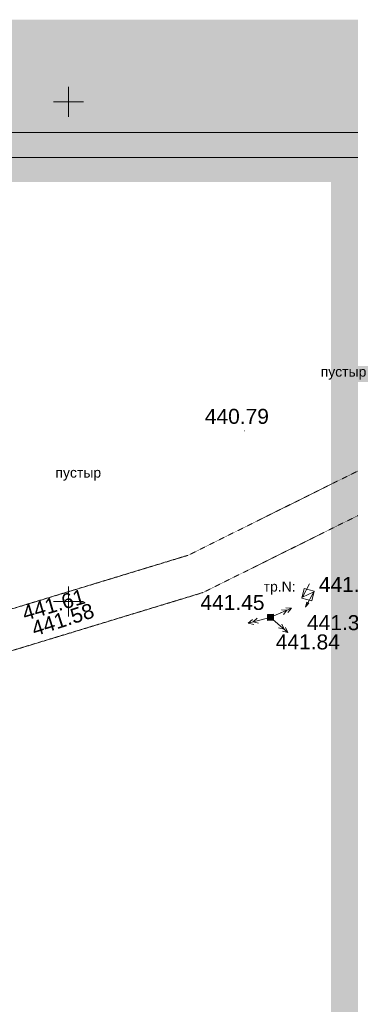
# Model space of a CAD drawing. Header units: millimetres. Extents: x 918404 to 1362154, y 4120617 to 4364104.
# Tile 147 of 256: x 1069751 to 1076366, y 4136742 to 4156443. Entities that reach past the tile are written whole.
import ezdxf

# ---------------------------------------------------------------- set-up
doc = ezdxf.new("R2010")
doc.units = ezdxf.units.MM
doc.header["$MEASUREMENT"] = 0
doc.linetypes.add('Д_ТРОТ_ТРУБА', pattern=[1.5, 0.75, -0.75])
for name, color, linetype, lineweight in [('(001) Сетка_Ном._пера__132', 132, 'Continuous', 18), ('(007) Здания_Ном._пера__7', 7, 'Continuous', 18), ('(022) Возд. Линии_Ном._пера__240', 240, 'Continuous', 18), ('(022) Возд. Линии_Ном._пера__7', 7, 'Continuous', 18), ('0_Ном._пера__174', 174, 'Continuous', 18), ('0_Ном._пера__255', 255, 'Continuous', 18), ('0_Ном._пера__7', 7, 'Continuous', 18), ('ВЫСОТА_Ном._пера__7', 7, 'Continuous', 18), ('ТОЧКИ_Ном._пера__6', 6, 'Continuous', 18)]:
    doc.layers.add(name, color=color, linetype=linetype, lineweight=lineweight)
doc.styles.add('СГЕНЕРИР_СТИЛЬ_1', font='arial.ttf')

msp = doc.modelspace()

# ---------------------------------------------------------------- hatches: boundary and pattern name
at = {"layer": '(022) Возд. Линии_Ном._пера__240', "linetype": 'Continuous'}
h = msp.add_hatch(color=256, dxfattribs=at)
h.paths.add_polyline_path([(1074708.1, 4144542.6), (1074710.5, 4144422.7), (1074830.5, 4144425.1), (1074828.1, 4144545)])
h.paths.add_polyline_path([(1074779.3, 4144483.9, -1), (1074759.3, 4144483.9, -1)], flags=0)
at = {"layer": '(022) Возд. Линии_Ном._пера__7', "linetype": 'Continuous'}
msp.add_hatch(color=256, dxfattribs=at).paths.add_polyline_path([(1074761.9, 4144490.6, 1), (1074776.7, 4144477.2, 1)])
msp.add_hatch(color=256, dxfattribs=at).paths.add_polyline_path([(1074761.9, 4144490.6, 1), (1074776.7, 4144477.2, 1)])
at = {"layer": '0_Ном._пера__255', "linetype": 'Continuous'}
h = msp.add_hatch(color=256, dxfattribs=at)
h.paths.add_polyline_path([(1046704.3, 4156442.9), (1046704.3, 4123947.1), (1089562.6, 4123947.1), (1089562.6, 4156442.9)])
h.paths.add_polyline_path([(1049745.7, 4149236.9), (1049745.7, 4153171.3), (1061860, 4153171.3), (1061860, 4152074.4), (1067543.2, 4152074.4), (1067543.2, 4153192), (1075981.8, 4153192), (1075981.8, 4131410.6), (1070291.4, 4131410.6), (1070291.4, 4134854.4), (1060475.8, 4134854.4), (1060475.8, 4126774), (1049745.7, 4126774)], flags=0)

# ---------------------------------------------------------------- linework, layer by layer
at = {"layer": '(001) Сетка_Ном._пера__132', "linetype": 'Continuous'}
for p, q in [((1070726.3, 4155100.5), (1070726.3, 4154500.5)), ((1070426.3, 4154800.5), (1071026.3, 4154800.5)), ((1070726.3, 4145100.5), (1070726.3, 4144500.5)), ((1070426.3, 4144800.5), (1071026.3, 4144800.5))]:
    msp.add_line(p, q, dxfattribs=at)
at = {"layer": '(022) Возд. Линии_Ном._пера__7', "linetype": 'Continuous'}
for p, q in [((1075548.5, 4145156.4), (1075407.9, 4144891.4)), ((1075407.9, 4144891.4), (1075634.1, 4144997.7)), ((1075634.1, 4144997.7), (1075470, 4144688.6)), ((1075470, 4144688.6), (1075499.2, 4144786.3)), ((1075534.6, 4144767.6), (1075472.3, 4144693)), ((1075499.2, 4144786.3), (1075534.6, 4144767.6)), ((1074824.3, 4144507.9), (1075190.8, 4144668.1)), ((1075099.2, 4144628.1), (1074987.5, 4144633.8)), ((1075099.2, 4144628.1), (1075027.6, 4144542.2)), ((1075190.8, 4144668.1), (1075079.1, 4144673.9)), ((1075190.8, 4144668.1), (1075119.2, 4144582.3)), ((1074711.3, 4144468.6), (1074324.5, 4144366.5)), ((1074711.3, 4144468.6), (1074324.5, 4144366.5)), ((1074324.5, 4144366.5), (1074408.5, 4144440.4)), ((1074324.5, 4144366.5), (1074408.5, 4144440.4)), ((1074324.5, 4144366.5), (1074434, 4144343.7)), ((1074324.5, 4144366.5), (1074434, 4144343.7)), ((1074421.2, 4144392), (1074505.2, 4144465.9)), ((1074421.2, 4144392), (1074505.2, 4144465.9)), ((1074421.2, 4144392), (1074530.7, 4144369.2)), ((1074421.2, 4144392), (1074530.7, 4144369.2)), ((1074814.3, 4144444.2), (1075114.4, 4144179.7)), ((1075039.4, 4144245.8), (1074997.4, 4144349.5)), ((1075039.4, 4144245.8), (1074931.3, 4144274.5)), ((1075114.4, 4144179.7), (1075006.4, 4144208.3)), ((1075114.4, 4144179.7), (1075072.5, 4144283.4))]:
    msp.add_line(p, q, dxfattribs=at)
at = {"layer": '(022) Возд. Линии_Ном._пера__7', "linetype": 'Continuous', "flags": 128}
msp.add_lwpolyline([(1074828.1, 4144545), (1074708.1, 4144542.6), (1074710.5, 4144422.7), (1074830.5, 4144425.1)], close=True, dxfattribs=at)
msp.add_lwpolyline([(1074828.1, 4144545), (1074708.1, 4144542.6), (1074710.5, 4144422.7), (1074830.5, 4144425.1)], close=True, dxfattribs=at)
at = {"layer": '(022) Возд. Линии_Ном._пера__7', "linetype": 'Continuous'}
msp.add_circle((1074769.3, 4144483.9), 10, dxfattribs=at)
msp.add_circle((1074769.3, 4144483.9), 10, dxfattribs=at)
at = {"layer": '0_Ном._пера__174', "linetype": 'Continuous', "flags": 128}
for points in [[(1047395, 4154186.1), (1089395.9, 4154186.1), (1089395.9, 4124906.1), (1047395, 4124906.1)], [(1049395, 4153686.1), (1088895.9, 4153686.1), (1088895.9, 4125406.1), (1049395, 4125406.1)]]:
    msp.add_lwpolyline(points, close=True, dxfattribs=at)
at = {"layer": '0_Ном._пера__7', "linetype": 'Д_ТРОТ_ТРУБА', "flags": 128}
for points in [[(1054151, 4140554.1), (1054267.3, 4140528.9), (1054390.4, 4140534.2), (1054578.9, 4140563.8), (1060768, 4141968.4), (1073122.5, 4145727.1), (1078444, 4148370.3)], [(1055172.7, 4139878.2), (1060973.3, 4141194.6), (1073418.9, 4144981), (1079212.4, 4147858.7)]]:
    msp.add_lwpolyline(points, dxfattribs=at)
at = {"layer": '0_Ном._пера__7', "linetype": 'Continuous', "flags": 128}
msp.add_lwpolyline([(1075394.2, 4144870), (1075444.1, 4145059.1), (1075646.1, 4145005.9), (1075596.2, 4144816.7)], close=True, dxfattribs=at)
at = {"layer": 'ТОЧКИ_Ном._пера__6', "linetype": 'Continuous'}
for p, q in [((1074242.2, 4148215), (1074252.2, 4148215)), ((1070634.8, 4144970.2), (1070644.8, 4144970.2)), ((1075436, 4145028.3), (1075446, 4145028.3)), ((1075394.2, 4144870), (1075404.2, 4144870)), ((1074977.7, 4144583.9), (1074987.7, 4144583.9)), ((1074769.3, 4144483.9), (1074779.3, 4144483.9)), ((1070774.6, 4144176.5), (1070784.6, 4144176.5))]:
    msp.add_line(p, q, dxfattribs=at)

# ---------------------------------------------------------------- texts
at = {"layer": '(007) Здания_Ном._пера__7', "linetype": 'Continuous', "char_height": 200, "attachment_point": 7, "style": 'СГЕНЕРИР_СТИЛЬ_1'}
for insert in [(1075773, 4149239.6), (1070465.5, 4147220.4)]:
    msp.add_mtext('{пустыр}', dxfattribs=dict(at, insert=insert))
at = {"layer": '(022) Возд. Линии_Ном._пера__7', "linetype": 'Continuous', "insert": (1074632, 4144940.5), "char_height": 200, "attachment_point": 7, "style": 'СГЕНЕРИР_СТИЛЬ_1'}
msp.add_mtext('{тр.N:}', dxfattribs=at)
at = {"layer": 'ВЫСОТА_Ном._пера__7', "linetype": 'Continuous', "char_height": 300, "attachment_point": 4, "style": 'СГЕНЕРИР_СТИЛЬ_1'}
for s, insert in [('{440.79}', (1073455.5, 4148504.3)), ('{441.48}', (1075736.8, 4145139.7)), ('{441.45}', (1073367.6, 4144780.4)), ('{441.33}', (1075499.6, 4144376.2)), ('{441.84}', (1074874.7, 4143990.2))]:
    msp.add_mtext(s, dxfattribs=dict(at, insert=insert))
for s, insert, rotation in [('{441.61}', (1069813.4, 4144554.9), 16.21995), ('{441.58}', (1070002.2, 4144243), 17.74696)]:
    msp.add_mtext(s, dxfattribs=dict(at, insert=insert, rotation=rotation))

doc.saveas('drawing.dxf')
